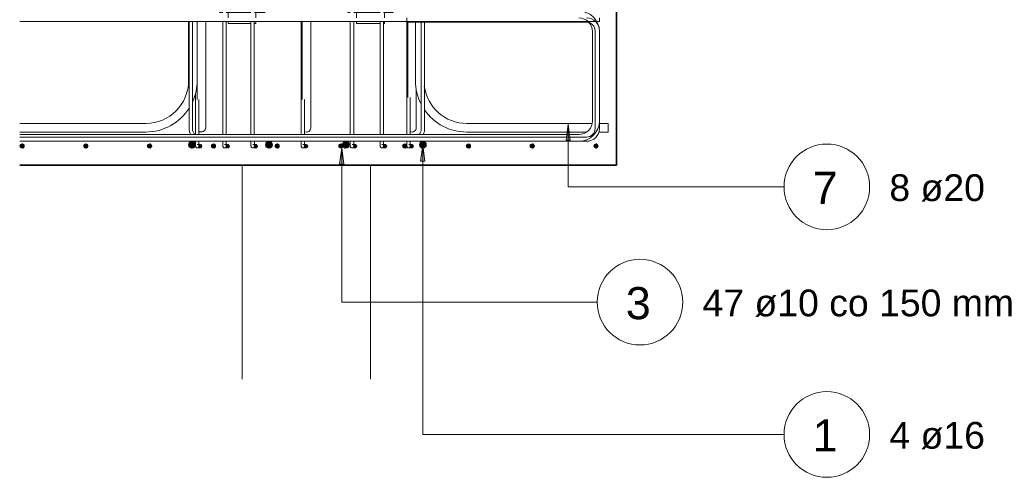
# Model space of a CAD drawing. Header units: millimetres. Extents: x -11210 to 34147, y -5506 to 4553.
# Tile 29 of 33: x 31504 to 33805, y -3129 to -2060. Entities that reach past the tile are written whole.
import ezdxf

# ---------------------------------------------------------------- set-up
doc = ezdxf.new("R2010")
doc.units = ezdxf.units.MM
doc.linetypes.add('Kreska', pattern=[6.35, 3.175, -3.175])
for name, color, linetype, lineweight in [('S-FNDN', 32, 'Continuous', 15), ('S-FNDN-HDLN', 4, 'Kreska', 9), ('S-FSTN', 2, 'Continuous', 9), ('S-RBAR', 171, 'Continuous', 9), ('S-RBAR-IDEN', 171, 'Continuous', 9)]:
    doc.layers.add(name, color=color, linetype=linetype, lineweight=lineweight)
doc.styles.add('Arial_6', font='arial.ttf', dxfattribs={"height": 75})
doc.styles.add('Arial_7', font='arial.ttf', dxfattribs={"height": 62.5})

# ---------------------------------------------------------------- blocks, each defined once
blk = doc.blocks.new('Family - 665067-P1')
at = {"layer": 'S-FSTN'}
for p, q in [((2836, -1079), (2868.5, -1079)), ((2836, -1079), (2836, -1113)), ((2847.5, -1069), (2847.5, -1079)), ((2889.5, -1069), (2847.5, -1069)), ((2868.5, -1079), (2901, -1079)), ((2868.5, -1079), (2868.5, -1113)), ((2889.5, -1079), (2889.5, -1069)), ((2901, -1079), (2901, -1113)), ((2829.5, -1113), (2829.5, -1120)), ((2907.5, -1113), (2829.5, -1113)), ((2907.5, -1120), (2907.5, -1113)), ((2847.5, -1150), (2847.5, -1190)), ((2889.5, -1190), (2889.5, -1150)), ((2847.5, -1206), (2847.5, -1224.5)), ((2847.5, -1224.5), (2847.5, -1309)), ((2889.3, -1224.5), (2847.5, -1224.5)), ((2847.5, -1224.5), (2889.3, -1224.5)), ((2847.5, -1325), (2847.5, -1436)), ((2847.5, -1452), (2847.5, -1563)), ((2847.5, -1579), (2847.5, -1690)), ((2847.5, -1706), (2847.5, -1817)), ((2847.5, -1833), (2847.5, -1944)), ((2847.5, -1960), (2847.5, -2033)), ((2815.5, -2033), (2823.5, -2033)), ((2815.5, -2033), (2815.5, -2043)), ((2823.5, -2043), (2815.5, -2043)), ((2831.5, -2033), (2889.2, -2033)), ((2889.2, -2043), (2831.5, -2043)), ((2836, -2043), (2836, -2056)), ((2897.2, -2033), (2921.5, -2033)), ((2921.5, -2043), (2897.2, -2043)), ((2901, -2043), (2901, -2056)), ((2921.5, -2033), (2921.5, -2043)), ((2836, -2064), (2836, -2069)), ((2889.2, -2069), (2836, -2069)), ((2901, -2069), (2897.2, -2069)), ((2901, -2064), (2901, -2069))]:
    blk.add_line(p, q, dxfattribs=at)
blk = doc.blocks.new('Family - 665069-P1')
at = {"layer": 'S-FSTN'}
for p, q in [((3136, -1079), (3168.5, -1079)), ((3136, -1079), (3136, -1113)), ((3147.5, -1069), (3147.5, -1079)), ((3189.5, -1069), (3147.5, -1069)), ((3168.5, -1079), (3201, -1079)), ((3168.5, -1079), (3168.5, -1113)), ((3189.5, -1079), (3189.5, -1069)), ((3201, -1079), (3201, -1113)), ((3129.5, -1113), (3129.5, -1120)), ((3207.5, -1113), (3129.5, -1113)), ((3207.5, -1120), (3207.5, -1113)), ((3147.5, -1150), (3147.5, -1190)), ((3189.5, -1190), (3189.5, -1150)), ((3147.5, -1206), (3147.5, -1224.5)), ((3189.5, -1224.5), (3189.5, -1206)), ((3147.5, -1224.5), (3147.5, -1309)), ((3189.5, -1224.5), (3147.5, -1224.5)), ((3147.5, -1224.5), (3189.5, -1224.5)), ((3189.5, -1309), (3189.5, -1224.5)), ((3147.5, -1325), (3147.5, -1436)), ((3189.5, -1436), (3189.5, -1325)), ((3147.5, -1452), (3147.5, -1563)), ((3189.5, -1563), (3189.5, -1452)), ((3147.5, -1579), (3147.5, -1690)), ((3189.5, -1690), (3189.5, -1579)), ((3147.5, -1706), (3147.5, -1817)), ((3189.5, -1817), (3189.5, -1706)), ((3147.5, -1833), (3147.5, -1944)), ((3189.5, -1944), (3189.5, -1833)), ((3147.5, -1960), (3147.5, -2033)), ((3189.5, -2033), (3189.5, -1960)), ((3115.5, -2033), (3121.3, -2033)), ((3115.5, -2033), (3115.5, -2043)), ((3121.3, -2043), (3115.5, -2043)), ((3129.3, -2033), (3191.2, -2033)), ((3191.2, -2043), (3129.3, -2043)), ((3136, -2043), (3136, -2056)), ((3199.2, -2033), (3221.5, -2033)), ((3221.5, -2043), (3199.2, -2043)), ((3201, -2043), (3201, -2056)), ((3221.5, -2033), (3221.5, -2043)), ((3136, -2064), (3136, -2069)), ((3191.2, -2069), (3136, -2069)), ((3201, -2069), (3199.2, -2069)), ((3201, -2064), (3201, -2069))]:
    blk.add_line(p, q, dxfattribs=at)
blk = doc.blocks.new('PF-1 - PF-1-624972-P1')
at = {"layer": 'S-FNDN', "lineweight": 35}
for p, q in [((3343.5, -1150), (2693.5, -1150)), ((2693.5, -1150), (2693.5, -2000)), ((3343.5, -2000), (3343.5, -1150)), ((2693.5, -2000), (2349, -2000)), ((3743.5, -2000), (3343.5, -2000)), ((3743.5, -2400), (3743.5, -2000)), ((2349, -2400), (3743.5, -2400))]:
    blk.add_line(p, q, dxfattribs=at)
at = {"layer": 'S-FNDN'}
for p, q in [((2693.5, -2000), (2743.5, -2000)), ((2783.5, -2000), (2823.5, -2000)), ((2831.5, -2000), (2847.5, -2000)), ((2897.2, -2000), (3006.5, -2000)), ((3029.1, -2000), (3121.3, -2000)), ((3129.3, -2000), (3147.5, -2000)), ((3189.5, -2000), (3191.2, -2000)), ((3199.2, -2000), (3253.5, -2000)), ((3295.2, -2000), (3343.5, -2000)), ((2868.5, -2400), (2868.5, -2899.6)), ((3168.5, -2899.6), (3168.5, -2400))]:
    blk.add_line(p, q, dxfattribs=at)
at = {"layer": 'S-FNDN-HDLN'}
for p, q in [((2847.5, -2000), (2889.2, -2000)), ((3147.5, -2000), (3189.4, -2000))]:
    blk.add_line(p, q, dxfattribs=at)
blk = doc.blocks.new('BP_Oznaczenie zbrojenia 10ø16 co 200  - Odstęp typu i numer-388152-P1')
at = {"layer": 'S-RBAR-IDEN'}
blk.add_circle((4234.8, -1008.6), 100, dxfattribs=at)

msp = doc.modelspace()

# ---------------------------------------------------------------- hatches: boundary and pattern name
at = {"layer": 'S-RBAR'}
h = msp.add_hatch(color=256, dxfattribs=at)
edge = h.paths.add_edge_path()
edge.add_arc((31906.9, -2352), 8, 0, 360)
for points in [[(31905.2, -2359.8), (31911.9, -2358.3), (31914.9, -2352), (31911.9, -2345.7), (31905.2, -2344.2), (31899.7, -2348.5), (31899.7, -2355.5)], [(32084.9, -2359.8), (32091.6, -2358.3), (32094.7, -2352), (32091.6, -2345.7), (32084.9, -2344.2), (32079.4, -2348.5), (32079.4, -2355.5)], [(32264.6, -2359.8), (32271.4, -2358.3), (32274.4, -2352), (32271.4, -2345.7), (32264.6, -2344.2), (32259.2, -2348.5), (32259.2, -2355.5)], [(32444.3, -2359.8), (32451.1, -2358.3), (32454.1, -2352), (32451.1, -2345.7), (32444.3, -2344.2), (32438.9, -2348.5), (32438.9, -2355.5)], [(31511.2, -2359.8), (31514.7, -2355), (31511.2, -2350.2), (31505.6, -2352.1), (31505.6, -2357.9)], [(31660.2, -2359.8), (31663.7, -2355), (31660.2, -2350.2), (31654.6, -2352.1), (31654.6, -2357.9)], [(31809.2, -2359.8), (31812.7, -2355), (31809.2, -2350.2), (31803.6, -2352.1), (31803.6, -2357.9)], [(31927.2, -2359), (31930, -2355.2), (31927.2, -2351.4), (31922.8, -2352.9), (31922.8, -2357.6)], [(31958.2, -2359.8), (31961.7, -2355), (31958.2, -2350.2), (31952.6, -2352.1), (31952.6, -2357.9)], [(31991.3, -2359), (31994, -2355.2), (31991.3, -2351.4), (31986.8, -2352.9), (31986.8, -2357.6)], [(32056.9, -2359), (32059.7, -2355.2), (32056.9, -2351.4), (32052.4, -2352.9), (32052.4, -2357.6)], [(32107.2, -2359.8), (32110.7, -2355), (32107.2, -2350.2), (32101.6, -2352.1), (32101.6, -2357.9)], [(32174.2, -2359), (32177, -2355.2), (32174.2, -2351.4), (32169.8, -2352.9), (32169.8, -2357.6), (32172.4, -2358.4)], [(32256.2, -2359.8), (32259.7, -2355), (32256.2, -2350.2), (32250.6, -2352.1), (32250.6, -2357.9)], [(32289, -2359), (32291.8, -2355.2), (32289, -2351.4), (32284.6, -2352.9), (32284.6, -2357.6)], [(32358.9, -2359), (32361.7, -2355.2), (32358.9, -2351.4), (32354.4, -2352.9), (32354.4, -2357.6)], [(32405.2, -2359.8), (32408.7, -2355), (32405.2, -2350.2), (32399.6, -2352.1), (32399.6, -2357.9)], [(32421.2, -2359), (32424, -2355.2), (32421.2, -2351.4), (32416.8, -2352.9), (32416.8, -2357.6)], [(32554.2, -2359.8), (32557.7, -2355), (32554.2, -2350.2), (32548.6, -2352.1), (32548.6, -2357.9)], [(32703.2, -2359.8), (32706.7, -2355), (32703.2, -2350.2), (32697.6, -2352.1), (32697.6, -2357.9)], [(32852.2, -2359.8), (32855.7, -2355), (32852.2, -2350.2), (32846.6, -2352.1), (32846.6, -2357.9)]]:
    msp.add_hatch(color=256, dxfattribs=at).paths.add_polyline_path(points)
h = msp.add_hatch(color=256, dxfattribs=at)
edge = h.paths.add_edge_path()
edge.add_arc((32086.7, -2352), 8, 0, 360)
h = msp.add_hatch(color=256, dxfattribs=at)
edge = h.paths.add_edge_path()
edge.add_arc((32266.4, -2352), 8, 0, 360)
h = msp.add_hatch(color=256, dxfattribs=at)
edge = h.paths.add_edge_path()
edge.add_arc((32446.1, -2352), 8, 0, 360)
h = msp.add_hatch(color=256, dxfattribs=at)
edge = h.paths.add_edge_path()
edge.add_arc((31509.7, -2355), 5, 0, 360)
h = msp.add_hatch(color=256, dxfattribs=at)
edge = h.paths.add_edge_path()
edge.add_arc((31658.7, -2355), 5, 0, 360)
h = msp.add_hatch(color=256, dxfattribs=at)
edge = h.paths.add_edge_path()
edge.add_arc((31807.7, -2355), 5, 0, 360)
h = msp.add_hatch(color=256, dxfattribs=at)
edge = h.paths.add_edge_path()
edge.add_arc((31926, -2355.2), 4, 0, 360)
h = msp.add_hatch(color=256, dxfattribs=at)
edge = h.paths.add_edge_path()
edge.add_arc((31956.7, -2355), 5, 0, 360)
h = msp.add_hatch(color=256, dxfattribs=at)
edge = h.paths.add_edge_path()
edge.add_arc((31990, -2355.2), 4, 0, 360)
h = msp.add_hatch(color=256, dxfattribs=at)
edge = h.paths.add_edge_path()
edge.add_arc((32055.7, -2355.2), 4, 0, 360)
h = msp.add_hatch(color=256, dxfattribs=at)
edge = h.paths.add_edge_path()
edge.add_arc((32105.7, -2355), 5, 0, 360)
h = msp.add_hatch(color=256, dxfattribs=at)
edge = h.paths.add_edge_path()
edge.add_arc((32173, -2355.2), 4, 0, 360)
h = msp.add_hatch(color=256, dxfattribs=at)
edge = h.paths.add_edge_path()
edge.add_arc((32254.7, -2355), 5, 0, 360)
h = msp.add_hatch(color=256, dxfattribs=at)
edge = h.paths.add_edge_path()
edge.add_arc((32287.8, -2355.2), 4, 0, 360)
h = msp.add_hatch(color=256, dxfattribs=at)
edge = h.paths.add_edge_path()
edge.add_arc((32357.7, -2355.2), 4, 0, 360)
h = msp.add_hatch(color=256, dxfattribs=at)
edge = h.paths.add_edge_path()
edge.add_arc((32403.7, -2355), 5, 0, 360)
h = msp.add_hatch(color=256, dxfattribs=at)
edge = h.paths.add_edge_path()
edge.add_arc((32420, -2355.2), 4, 0, 360)
h = msp.add_hatch(color=256, dxfattribs=at)
edge = h.paths.add_edge_path()
edge.add_arc((32552.7, -2355), 5, 0, 360)
h = msp.add_hatch(color=256, dxfattribs=at)
edge = h.paths.add_edge_path()
edge.add_arc((32701.7, -2355), 5, 0, 360)
h = msp.add_hatch(color=256, dxfattribs=at)
edge = h.paths.add_edge_path()
edge.add_arc((32850.7, -2355), 5, 0, 360)
at = {"layer": 'S-RBAR-IDEN'}
for points in [[(32785.7, -2304.1), (32780.7, -2341.6), (32790.6, -2341.6)], [(32256.7, -2359.6), (32251.7, -2397.1), (32261.6, -2397.1)], [(32445.7, -2353.1), (32440.7, -2390.6), (32450.6, -2390.6)]]:
    msp.add_hatch(color=256, dxfattribs=at).paths.add_polyline_path(points)

# ---------------------------------------------------------------- linework, layer by layer
at = {"layer": 'S-RBAR'}
for p, q in [((32858.7, -2064), (31504.2, -2064)), ((31898.7, -2064), (31898.7, -2202.3)), ((31900.3, -2316.2), (31900.3, -2064)), ((31908.3, -2316.2), (31908.3, -2064)), ((31918.7, -2064), (31918.7, -2202.3)), ((31938.7, -2064), (31938.7, -2202.3)), ((31978.7, -2328), (31978.7, -2064)), ((31986.7, -2328), (31986.7, -2064)), ((32044.3, -2328), (32044.3, -2064)), ((32052.3, -2328), (32052.3, -2064)), ((32161.7, -2328), (32161.7, -2064)), ((32164.2, -2064), (32164.2, -2202.3)), ((32184.2, -2064), (32184.2, -2202.3)), ((32276.5, -2328), (32276.5, -2064)), ((32284.5, -2328), (32284.5, -2064)), ((32346.3, -2328), (32346.3, -2064)), ((32354.3, -2328), (32354.3, -2064)), ((32408.7, -2066), (32408.7, -2056)), ((32408.7, -2066), (32828.7, -2066)), ((32408.7, -2328), (32408.7, -2066)), ((32410.7, -2066), (32410.7, -2202.3)), ((32428.7, -2066), (32428.7, -2202.3)), ((32442.3, -2066), (32442.3, -2316.2)), ((32450.3, -2066), (32450.3, -2316.2)), ((32858.7, -2056), (32858.7, -2064)), ((32842.7, -2088), (32842.7, -2296)), ((32848.7, -2086), (32848.7, -2314)), ((32858.7, -2086), (32858.7, -2314)), ((32858.7, -2088), (32858.7, -2296)), ((31918.7, -2246.4), (31918.7, -2202.3)), ((31938.7, -2312.3), (31938.7, -2202.3)), ((32164.2, -2246.4), (32164.2, -2202.3)), ((32184.2, -2312.3), (32184.2, -2202.3)), ((32410.7, -2241.6), (32410.7, -2202.3)), ((32430.7, -2312.3), (32430.7, -2222.9)), ((31914.7, -2328), (31914.7, -2232.9)), ((31922.7, -2328), (31922.7, -2246.3)), ((32169.7, -2328), (32169.7, -2246.3)), ((32416.7, -2328), (32416.7, -2241.5)), ((31798.7, -2302.3), (31504.2, -2302.3)), ((31798.7, -2322.3), (31504.2, -2322.3)), ((31900.3, -2316.8), (31900.3, -2316.2)), ((31901.1, -2322), (31900.3, -2316.8)), ((31903.2, -2327.5), (31901.1, -2322)), ((31908.3, -2316.6), (31908.3, -2316.2)), ((31908.8, -2320.1), (31908.3, -2316.6)), ((31910.2, -2323.7), (31908.8, -2320.1)), ((32548.7, -2302.3), (32841.8, -2302.3)), ((32548.7, -2322.3), (32828.5, -2322.3)), ((32857.4, -2322.3), (32878.7, -2322.3)), ((32858.7, -2302.3), (32878.7, -2302.3)), ((32878.7, -2322.3), (32878.7, -2302.3)), ((32810.7, -2328), (31504.2, -2328)), ((32828.7, -2334), (31504.2, -2334)), ((32810.7, -2344), (31504.2, -2344)), ((32828.7, -2344), (31504.2, -2344)), ((31905.2, -2344.2), (31899.7, -2348.5)), ((31903.5, -2328), (31903.2, -2327.5)), ((31911.9, -2345.7), (31905.2, -2344.2)), ((31912, -2326.3), (31910.2, -2323.7)), ((31914.9, -2352), (31911.9, -2345.7)), ((31913.6, -2328), (31912, -2326.3)), ((31914.7, -2344.7), (31914.7, -2344)), ((31914.7, -2347.9), (31914.7, -2344.7)), ((31922.7, -2344.6), (31922.7, -2344)), ((31922.7, -2347.8), (31922.7, -2344.6)), ((31978.7, -2344.7), (31978.7, -2344)), ((31978.8, -2347.9), (31978.7, -2344.7)), ((31986.7, -2344.6), (31986.7, -2344)), ((31986.8, -2347.8), (31986.7, -2344.6)), ((32044.4, -2344.7), (32044.4, -2344)), ((32044.4, -2347.9), (32044.4, -2344.7)), ((32052.4, -2344.6), (32052.4, -2344)), ((32052.4, -2347.8), (32052.4, -2344.6)), ((32084.9, -2344.2), (32079.4, -2348.5)), ((32091.6, -2345.7), (32084.9, -2344.2)), ((32094.7, -2352), (32091.6, -2345.7)), ((32161.7, -2344.7), (32161.7, -2344)), ((32161.7, -2347.9), (32161.7, -2344.7)), ((32169.7, -2344.6), (32169.7, -2344)), ((32169.7, -2347.8), (32169.7, -2344.6)), ((32264.6, -2344.2), (32259.2, -2348.5)), ((32271.4, -2345.7), (32264.6, -2344.2)), ((32274.4, -2352), (32271.4, -2345.7)), ((32276.5, -2344.7), (32276.5, -2344)), ((32276.5, -2347.9), (32276.5, -2344.7)), ((32284.5, -2344.6), (32284.5, -2344)), ((32284.5, -2347.8), (32284.5, -2344.6)), ((32346.4, -2344.7), (32346.4, -2344)), ((32346.4, -2347.9), (32346.4, -2344.7)), ((32354.4, -2344.6), (32354.4, -2344)), ((32354.4, -2347.8), (32354.4, -2344.6)), ((32408.7, -2344.7), (32408.7, -2344)), ((32408.7, -2347.9), (32408.7, -2344.7)), ((32416.7, -2344.6), (32416.7, -2344)), ((32416.7, -2347.8), (32416.7, -2344.6)), ((32444.3, -2344.2), (32438.9, -2348.5)), ((32451.1, -2345.7), (32444.3, -2344.2)), ((32454.1, -2352), (32451.1, -2345.7)), ((31511.2, -2350.2), (31505.6, -2352.1)), ((31505.6, -2352.1), (31505.6, -2357.9)), ((31505.6, -2357.9), (31511.2, -2359.8)), ((31514.7, -2355), (31511.2, -2350.2)), ((31511.2, -2359.8), (31514.7, -2355)), ((31660.2, -2350.2), (31654.6, -2352.1)), ((31654.6, -2352.1), (31654.6, -2357.9)), ((31654.6, -2357.9), (31660.2, -2359.8)), ((31663.7, -2355), (31660.2, -2350.2)), ((31660.2, -2359.8), (31663.7, -2355)), ((31809.2, -2350.2), (31803.6, -2352.1)), ((31803.6, -2352.1), (31803.6, -2357.9)), ((31803.6, -2357.9), (31809.2, -2359.8)), ((31812.7, -2355), (31809.2, -2350.2)), ((31809.2, -2359.8), (31812.7, -2355)), ((31899.7, -2348.5), (31899.7, -2355.5)), ((31899.7, -2355.5), (31905.2, -2359.8)), ((31905.2, -2359.8), (31911.9, -2358.3)), ((31911.9, -2358.3), (31914.9, -2352)), ((31914.8, -2350.7), (31914.7, -2347.9)), ((31914.8, -2353), (31914.8, -2350.7)), ((31914.9, -2354.2), (31914.8, -2353)), ((31914.9, -2355.5), (31914.9, -2354.2)), ((31915, -2355.9), (31914.9, -2355.5)), ((31915.1, -2356.3), (31915, -2355.9)), ((31915.2, -2356.7), (31915.1, -2356.3)), ((31915.5, -2357.3), (31915.2, -2356.7)), ((31916.4, -2358.3), (31915.5, -2357.3)), ((31917.4, -2358.9), (31916.4, -2358.3)), ((31918.1, -2359.1), (31917.4, -2358.9)), ((31919, -2359.2), (31918.1, -2359.1)), ((31926, -2351.2), (31919, -2351.2)), ((31926, -2359.2), (31919, -2359.2)), ((31922.8, -2350.6), (31922.7, -2347.8)), ((31922.8, -2351.2), (31922.8, -2350.6)), ((31927.2, -2351.4), (31922.8, -2352.9)), ((31922.8, -2352.9), (31922.8, -2357.6)), ((31922.8, -2357.6), (31927.2, -2359)), ((31930, -2355.2), (31927.2, -2351.4)), ((31927.2, -2359), (31930, -2355.2)), ((31958.2, -2350.2), (31952.6, -2352.1)), ((31952.6, -2352.1), (31952.6, -2357.9)), ((31952.6, -2357.9), (31958.2, -2359.8)), ((31961.7, -2355), (31958.2, -2350.2)), ((31958.2, -2359.8), (31961.7, -2355)), ((31978.8, -2350.7), (31978.8, -2347.9)), ((31978.8, -2353), (31978.8, -2350.7)), ((31978.9, -2354.2), (31978.8, -2353)), ((31979, -2355.5), (31978.9, -2354.2)), ((31979, -2355.9), (31979, -2355.5)), ((31979.1, -2356.3), (31979, -2355.9)), ((31979.3, -2356.7), (31979.1, -2356.3)), ((31979.5, -2357.3), (31979.3, -2356.7)), ((31980.4, -2358.3), (31979.5, -2357.3)), ((31981.4, -2358.9), (31980.4, -2358.3)), ((31982.2, -2359.1), (31981.4, -2358.9)), ((31983, -2359.2), (31982.2, -2359.1)), ((31990, -2351.2), (31983, -2351.2)), ((31990, -2359.2), (31983, -2359.2)), ((31986.8, -2350.6), (31986.8, -2347.8)), ((31986.8, -2351.2), (31986.8, -2350.6)), ((31991.3, -2351.4), (31986.8, -2352.9)), ((31986.8, -2352.9), (31986.8, -2357.6)), ((31986.8, -2357.6), (31991.3, -2359)), ((31994, -2355.2), (31991.3, -2351.4)), ((31991.3, -2359), (31994, -2355.2)), ((32044.4, -2350.7), (32044.4, -2347.9)), ((32044.5, -2353), (32044.4, -2350.7)), ((32044.5, -2354.2), (32044.5, -2353)), ((32044.6, -2355.5), (32044.5, -2354.2)), ((32044.7, -2355.9), (32044.6, -2355.5)), ((32044.8, -2356.3), (32044.7, -2355.9)), ((32044.9, -2356.7), (32044.8, -2356.3)), ((32045.2, -2357.3), (32044.9, -2356.7)), ((32046.1, -2358.3), (32045.2, -2357.3)), ((32047.1, -2358.9), (32046.1, -2358.3)), ((32047.8, -2359.1), (32047.1, -2358.9)), ((32048.6, -2359.2), (32047.8, -2359.1)), ((32055.7, -2351.2), (32048.6, -2351.2)), ((32055.7, -2359.2), (32048.6, -2359.2)), ((32052.4, -2350.6), (32052.4, -2347.8)), ((32052.4, -2351.2), (32052.4, -2350.6)), ((32056.9, -2351.4), (32052.4, -2352.9)), ((32052.4, -2352.9), (32052.4, -2357.6)), ((32052.4, -2357.6), (32056.9, -2359)), ((32059.7, -2355.2), (32056.9, -2351.4)), ((32056.9, -2359), (32059.7, -2355.2)), ((32079.4, -2348.5), (32079.4, -2355.5)), ((32079.4, -2355.5), (32084.9, -2359.8)), ((32084.9, -2359.8), (32091.6, -2358.3)), ((32091.6, -2358.3), (32094.7, -2352)), ((32107.2, -2350.2), (32101.6, -2352.1)), ((32101.6, -2352.1), (32101.6, -2357.9)), ((32101.6, -2357.9), (32107.2, -2359.8)), ((32110.7, -2355), (32107.2, -2350.2)), ((32107.2, -2359.8), (32110.7, -2355)), ((32161.8, -2350.7), (32161.7, -2347.9)), ((32161.8, -2353), (32161.8, -2350.7)), ((32161.9, -2354.2), (32161.8, -2353)), ((32161.9, -2355.5), (32161.9, -2354.2)), ((32162, -2355.9), (32161.9, -2355.5)), ((32162.1, -2356.3), (32162, -2355.9)), ((32162.2, -2356.7), (32162.1, -2356.3)), ((32162.5, -2357.3), (32162.2, -2356.7)), ((32163.4, -2358.3), (32162.5, -2357.3)), ((32164.4, -2358.9), (32163.4, -2358.3)), ((32165.1, -2359.1), (32164.4, -2358.9)), ((32166, -2359.2), (32165.1, -2359.1)), ((32173, -2351.2), (32166, -2351.2)), ((32173, -2359.2), (32166, -2359.2)), ((32169.8, -2350.6), (32169.7, -2347.8)), ((32169.8, -2351.2), (32169.8, -2350.6)), ((32174.2, -2351.4), (32169.8, -2352.9)), ((32169.8, -2352.9), (32169.8, -2357.6)), ((32169.8, -2357.6), (32172.4, -2358.4)), ((32172.4, -2358.4), (32174.2, -2359)), ((32177, -2355.2), (32174.2, -2351.4)), ((32174.2, -2359), (32177, -2355.2)), ((32256.2, -2350.2), (32250.6, -2352.1)), ((32250.6, -2352.1), (32250.6, -2357.9)), ((32250.6, -2357.9), (32256.2, -2359.8)), ((32259.7, -2355), (32256.2, -2350.2)), ((32256.2, -2359.8), (32259.7, -2355)), ((32259.2, -2348.5), (32259.2, -2355.5)), ((32259.2, -2355.5), (32264.6, -2359.8)), ((32264.6, -2359.8), (32271.4, -2358.3)), ((32271.4, -2358.3), (32274.4, -2352)), ((32276.6, -2350.7), (32276.5, -2347.9)), ((32276.6, -2353), (32276.6, -2350.7)), ((32276.7, -2354.2), (32276.6, -2353)), ((32276.7, -2355.5), (32276.7, -2354.2)), ((32276.8, -2355.9), (32276.7, -2355.5)), ((32276.9, -2356.3), (32276.8, -2355.9)), ((32277, -2356.7), (32276.9, -2356.3)), ((32277.3, -2357.3), (32277, -2356.7)), ((32278.2, -2358.3), (32277.3, -2357.3)), ((32279.2, -2358.9), (32278.2, -2358.3)), ((32279.9, -2359.1), (32279.2, -2358.9)), ((32280.8, -2359.2), (32279.9, -2359.1)), ((32287.8, -2351.2), (32280.8, -2351.2)), ((32287.8, -2359.2), (32280.8, -2359.2)), ((32284.6, -2350.6), (32284.5, -2347.8)), ((32284.6, -2351.2), (32284.6, -2350.6)), ((32289, -2351.4), (32284.6, -2352.9)), ((32284.6, -2352.9), (32284.6, -2357.6)), ((32284.6, -2357.6), (32289, -2359)), ((32291.8, -2355.2), (32289, -2351.4)), ((32289, -2359), (32291.8, -2355.2)), ((32346.4, -2350.7), (32346.4, -2347.9)), ((32346.5, -2353), (32346.4, -2350.7)), ((32346.5, -2354.2), (32346.5, -2353)), ((32346.6, -2355.5), (32346.5, -2354.2)), ((32346.7, -2355.9), (32346.6, -2355.5)), ((32346.8, -2356.3), (32346.7, -2355.9)), ((32346.9, -2356.7), (32346.8, -2356.3)), ((32347.2, -2357.3), (32346.9, -2356.7)), ((32348.1, -2358.3), (32347.2, -2357.3)), ((32349.1, -2358.9), (32348.1, -2358.3)), ((32349.8, -2359.1), (32349.1, -2358.9)), ((32350.6, -2359.2), (32349.8, -2359.1)), ((32357.7, -2351.2), (32350.6, -2351.2)), ((32357.7, -2359.2), (32350.6, -2359.2)), ((32354.4, -2350.6), (32354.4, -2347.8)), ((32354.4, -2351.2), (32354.4, -2350.6)), ((32358.9, -2351.4), (32354.4, -2352.9)), ((32354.4, -2352.9), (32354.4, -2357.6)), ((32354.4, -2357.6), (32358.9, -2359)), ((32361.7, -2355.2), (32358.9, -2351.4)), ((32358.9, -2359), (32361.7, -2355.2)), ((32405.2, -2350.2), (32399.6, -2352.1)), ((32399.6, -2352.1), (32399.6, -2357.9)), ((32399.6, -2357.9), (32405.2, -2359.8)), ((32408.7, -2355), (32405.2, -2350.2)), ((32405.2, -2359.8), (32408.7, -2355)), ((32408.8, -2350.7), (32408.7, -2347.9)), ((32408.8, -2353), (32408.8, -2350.7)), ((32408.9, -2354.2), (32408.8, -2353)), ((32408.9, -2355.5), (32408.9, -2354.2)), ((32409, -2355.9), (32408.9, -2355.5)), ((32409.1, -2356.3), (32409, -2355.9)), ((32409.2, -2356.7), (32409.1, -2356.3)), ((32409.5, -2357.3), (32409.2, -2356.7)), ((32410.4, -2358.3), (32409.5, -2357.3)), ((32411.4, -2358.9), (32410.4, -2358.3)), ((32412.1, -2359.1), (32411.4, -2358.9)), ((32413, -2359.2), (32412.1, -2359.1)), ((32420, -2351.2), (32413, -2351.2)), ((32420, -2359.2), (32413, -2359.2)), ((32416.8, -2350.6), (32416.7, -2347.8)), ((32416.8, -2351.2), (32416.8, -2350.6)), ((32421.2, -2351.4), (32416.8, -2352.9)), ((32416.8, -2352.9), (32416.8, -2357.6)), ((32416.8, -2357.6), (32421.2, -2359)), ((32424, -2355.2), (32421.2, -2351.4)), ((32421.2, -2359), (32424, -2355.2)), ((32438.9, -2348.5), (32438.9, -2355.5)), ((32438.9, -2355.5), (32444.3, -2359.8)), ((32444.3, -2359.8), (32451.1, -2358.3)), ((32451.1, -2358.3), (32454.1, -2352)), ((32554.2, -2350.2), (32548.6, -2352.1)), ((32548.6, -2352.1), (32548.6, -2357.9)), ((32548.6, -2357.9), (32554.2, -2359.8)), ((32557.7, -2355), (32554.2, -2350.2)), ((32554.2, -2359.8), (32557.7, -2355)), ((32703.2, -2350.2), (32697.6, -2352.1)), ((32697.6, -2352.1), (32697.6, -2357.9)), ((32697.6, -2357.9), (32703.2, -2359.8)), ((32706.7, -2355), (32703.2, -2350.2)), ((32703.2, -2359.8), (32706.7, -2355)), ((32852.2, -2350.2), (32846.6, -2352.1)), ((32846.6, -2352.1), (32846.6, -2357.9)), ((32846.6, -2357.9), (32852.2, -2359.8)), ((32855.7, -2355), (32852.2, -2350.2)), ((32852.2, -2359.8), (32855.7, -2355))]:
    msp.add_line(p, q, dxfattribs=at)
for centre, radius in [((31906.9, -2352), 8), ((32086.7, -2352), 8), ((32266.4, -2352), 8), ((32446.1, -2352), 8), ((31509.7, -2355), 5), ((31658.7, -2355), 5), ((31807.7, -2355), 5), ((31926, -2355.2), 4), ((31956.7, -2355), 5), ((31990, -2355.2), 4), ((32055.7, -2355.2), 4), ((32105.7, -2355), 5), ((32173, -2355.2), 4), ((32254.7, -2355), 5), ((32287.8, -2355.2), 4), ((32357.7, -2355.2), 4), ((32403.7, -2355), 5), ((32420, -2355.2), 4), ((32552.7, -2355), 5), ((32701.7, -2355), 5), ((32850.7, -2355), 5)]:
    msp.add_circle(centre, radius, dxfattribs=at)
for centre, radius, start, end in [((32810.7, -2088), 48, 360, 90), ((32810.7, -2088), 32, 360, 90), ((32828.7, -2086), 30, 0, 90), ((32828.7, -2086), 20, 0, 90), ((31798.7, -2202.3), 100, 270, 0), ((31798.7, -2202.3), 120, 336.229, 0), ((32548.7, -2202.3), 120, 180, 207.4049), ((32548.7, -2202.3), 100, 187.391, 270), ((31798.7, -2202.3), 120, 270, 328.0723), ((32548.7, -2202.3), 120, 214.8121, 270), ((32810.7, -2296), 32, 270, 0), ((32810.7, -2296), 48, 270, 0), ((31928.7, -2312.3), 10, 232.8965, 0), ((32174.2, -2312.3), 10, 242.6655, 0), ((32420.7, -2312.3), 10, 246.2194, 0), ((32426.3, -2316.2), 16, 312.0894, 0), ((32426.3, -2316.2), 24, 330.4999, 0), ((32828.7, -2314), 20, 270, 0), ((32828.7, -2314), 30, 270, 0)]:
    msp.add_arc(centre, radius, start, end, dxfattribs=at)
at = {"layer": 'S-RBAR-IDEN'}
for p, q in [((32785.7, -2304.1), (32780.7, -2341.6)), ((32790.6, -2341.6), (32785.7, -2304.1)), ((32785.7, -2304.1), (32785.7, -2450.4)), ((32780.7, -2341.6), (32790.6, -2341.6)), ((32256.7, -2359.6), (32251.7, -2397.1)), ((32261.6, -2397.1), (32256.7, -2359.6)), ((32256.7, -2359.6), (32256.7, -2719.6)), ((32445.7, -2353.1), (32440.7, -2390.6)), ((32450.6, -2390.6), (32445.7, -2353.1)), ((32445.7, -2353.1), (32445.7, -3028.7)), ((32440.7, -2390.6), (32450.6, -2390.6)), ((32251.7, -2397.1), (32261.6, -2397.1)), ((32785.7, -2450.4), (33289.9, -2450.4)), ((32256.7, -2719.6), (32853.3, -2719.6)), ((32445.7, -3028.7), (33289.9, -3028.7))]:
    msp.add_line(p, q, dxfattribs=at)

# ---------------------------------------------------------------- block references
at = {"layer": 'S-FNDN-HDLN'}
msp.add_blockref('PF-1 - PF-1-624972-P1', (29155.2, 0), dxfattribs=at)
at = {"layer": 'S-FSTN'}
for name in ['Family - 665067-P1', 'Family - 665069-P1']:
    msp.add_blockref(name, (29155.2, 0), dxfattribs=at)
at = {"layer": 'S-RBAR-IDEN'}
for p in [(29155.2, -1441.8), (28718.6, -1711), (29155.2, -2020)]:
    msp.add_blockref('BP_Oznaczenie zbrojenia 10ø16 co 200  - Odstęp typu i numer-388152-P1', p, dxfattribs=at)

# ---------------------------------------------------------------- texts
at = {"layer": 'S-RBAR-IDEN', "char_height": 62.5, "attachment_point": 1, "style": 'Arial_7', "bg_fill": 3, "box_fill_scale": 1.25, "bg_fill_color": 256, "bg_fill_true_color": 13158600, "bg_fill_transparency": 0}
for s, insert, width in [('8 ø20', (33536.1, -2421), 268.565), ('47 ø10 co 150 mm', (33099.5, -2690.2), 883.86), ('4 ø16', (33536.1, -2999.3), 268.565)]:
    msp.add_mtext(s, dxfattribs=dict(at, insert=insert, width=width))

# ---------------------------------------------------------------- next in the draw order: texts
at = {"layer": 'S-RBAR-IDEN', "char_height": 75, "width": 72.152, "attachment_point": 1, "style": 'Arial_6', "bg_fill": 3, "box_fill_scale": 1.25, "bg_fill_color": 256, "bg_fill_true_color": 13158600, "bg_fill_transparency": 0}
for s, insert in [('\\fArial|b0|i0|c238|p34|;7', (33356.9, -2415.2)), ('\\fArial|b0|i0|c238|p34|;3', (32920.3, -2684.4)), ('\\fArial|b0|i0|c238|p34|;1', (33356.9, -2993.4))]:
    msp.add_mtext(s, dxfattribs=dict(at, insert=insert))

doc.saveas('drawing.dxf')
